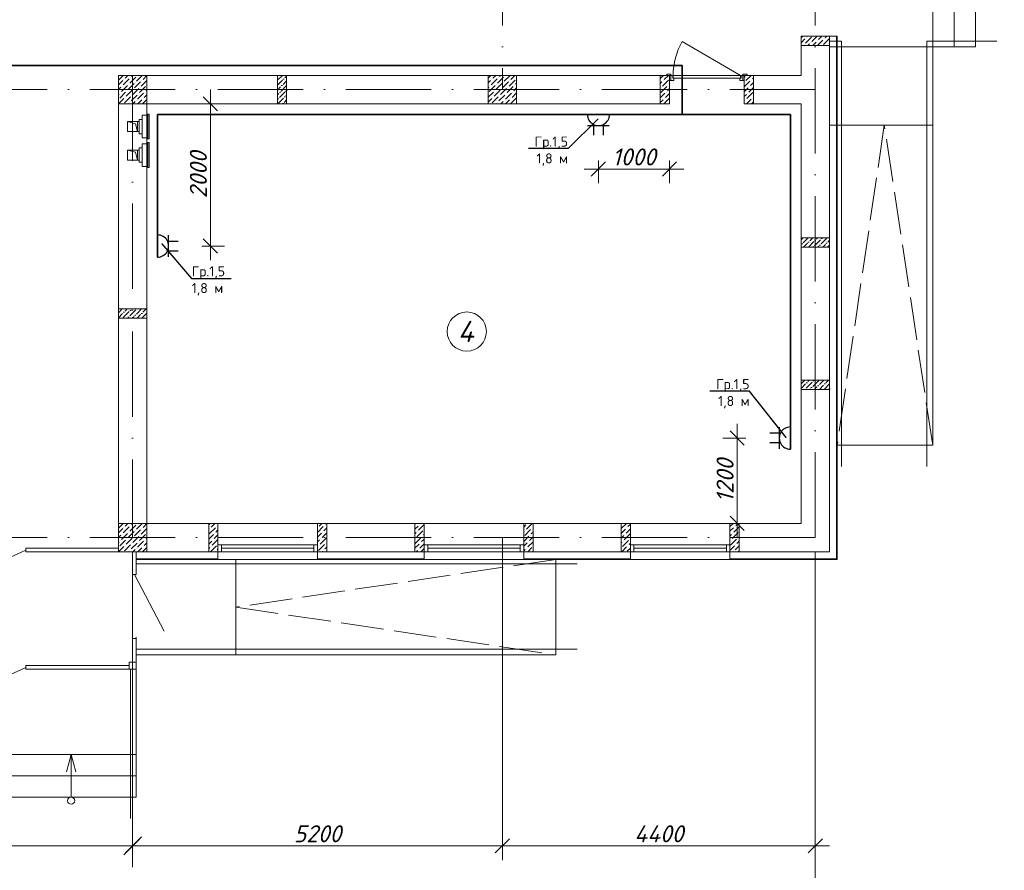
# Model space of a CAD drawing. Header units: millimetres. Extents: x 1114507 to 93926427, y 174473 to 817039.
# Tile 254 of 256: x 1681347 to 1695192, y 762146 to 774108. Entities that reach past the tile are written whole.
import ezdxf
from ezdxf import colors
from ezdxf.entities.mleader import LeaderData, LeaderLine
from ezdxf.math import Vec2, Vec3

# ---------------------------------------------------------------- set-up
doc = ezdxf.new("R2010")
doc.units = ezdxf.units.MM
for name, pattern in [('ACAD_ISO02W100', [15, 12, -3]), ('ACAD_ISO10W100', [18, 12, -3, 0, -3]), ('ADSK_Скрыто', [6, 3, -3])]:
    doc.linetypes.add(name, pattern=pattern)
for name, color, linetype, lineweight in [('_Hidden_', 7, 'ADSK_Скрыто', 9), ('Doors', 86, 'Continuous', 13), ('expl', 234, 'Continuous', 13), ('Mechanical Equipment', 7, 'Continuous', 18), ('размеры', 12, 'Continuous', 15), ('ТЕХНОЛОГИЯ', 36, 'Continuous', 18)]:
    doc.layers.add(name, color=color, linetype=linetype, lineweight=lineweight)
for name, color, linetype in [('RAZMERNAR', 152, 'Continuous'), ('ventilatsiya', 7, 'Continuous'), ('ЭО', 20, 'Continuous')]:
    doc.layers.add(name, color=color, linetype=linetype)
doc.styles.get("Standard").update_dxf_attribs({"font": 'isocpeui.ttf'})
doc.styles.add('X_ISO', font='isocpeui.ttf')
doc.styles.add('Суннат', font='ariali.ttf', dxfattribs={"height": 250})
doc.linetypes.add('FENCELINE1', pattern='A,6.35,-2.54,[133,ltypeshp.shx,S=2.54,R=0,X=-2.54,Y=0],-2.54,25.4', length=36.83)
doc.dimstyles.new('Санжар', dxfattribs={"dimtxt": 240, "dimasz": 200, "dimexe": 200, "dimexo": 200, "dimgap": 50, "dimtad": 1, "dimdec": 0, "dimtxsty": 'Standard', "dimblk": 'OBLIQUE', "dimcen": 2.5, "dimdle": 200, "dimclrd": 152, "dimclre": 152, "dimclrt": 152, "dimadec": 0, "dimazin": 0, "dimtfac": 1, "dimtdec": 0, "dimtmove": 0, "dimatfit": 3, "dimldrblk": 'OBLIQUE', "dimfxl": 0, "dimlwd": 0, "dimlwe": 0, "dimarcsym": 0})
pattern_1 = [(45, (555691.36, -605136.81), (25.2569703, 92.6088912), [119.0625, -23.8125, 0, -23.8125])]

# ---------------------------------------------------------------- blocks, each defined once
blk = doc.blocks.new('_Oblique')
at = {"color": 0, "linetype": 'ByBlock', "lineweight": -2}
blk.add_line((-0.5, -0.5), (0.5, 0.5), dxfattribs=at)
blk = doc.blocks.new('blok1qavmak')
at = {"lineweight": 0, "ltscale": 100}
h = blk.add_hatch(dxfattribs=at)
h.set_pattern_fill('ANSI36', color=256, scale=15, style=0)
h.set_pattern_definition([(45, (683122.21, -94698.88), (25.2569703, 92.6088912), [119.0625, -23.8125, 0, -23.8125])])
h.paths.add_polyline_path([(1511526, 772925), (1511396, 772925), (1511396, 773325), (1511526, 773325)])
h = blk.add_hatch(dxfattribs=at)
h.set_pattern_fill('ANSI36', color=256, scale=15, style=0)
h.set_pattern_definition(pattern_1)
h.paths.add_polyline_path([(1519161, 771040), (1519161, 770910), (1518761, 770910), (1518761, 771040)])
h = blk.add_hatch(dxfattribs=at)
h.set_pattern_fill('ANSI36', color=256, scale=15, style=0)
h.set_pattern_definition([(45, (565291.36, -604136.81), (25.2569703, 92.6088912), [119.0625, -23.8125, 0, -23.8125])])
h.paths.add_polyline_path([(1509561, 770040), (1509561, 769910), (1509161, 769910), (1509161, 770040)])
h = blk.add_hatch(dxfattribs=at)
h.set_pattern_fill('ANSI36', color=256, scale=15, style=0)
h.set_pattern_definition(pattern_1)
h.paths.add_polyline_path([(1519161, 769040), (1519161, 768910), (1518761, 768910), (1518761, 769040)])
at = {"color": 1, "linetype": 'ACAD_ISO10W100', "lineweight": 0, "ltscale": 100}
for p, q in [((1514561, 782425), (1514561, 773125)), ((1518961, 782425), (1518961, 766825)), ((1509361, 773325), (1509361, 766825)), ((1518961, 773125), (1491961, 773125)), ((1518961, 766825), (1491961, 766825))]:
    blk.add_line(p, q, dxfattribs=at)
at = {"color": 0, "lineweight": 0}
for p, q in [((1520611, 773725), (1520611, 775525)), ((1520911, 773725), (1520911, 775525)), ((1521211, 773725), (1521211, 775525)), ((1519161, 773725), (1521211, 773725)), ((1520611, 773725), (1520611, 768125)), ((1519161, 772625), (1520611, 772625)), ((1520611, 768125), (1519268, 768125))]:
    blk.add_line(p, q, dxfattribs=at)
at = {"lineweight": 0, "ltscale": 100}
for p, q in [((1518761, 773325), (1518761, 773875)), ((1519161, 773875), (1518761, 773875)), ((1519161, 766625), (1519161, 773875)), ((1509161, 773325), (1509161, 767025)), ((1516911, 773325), (1509561, 773325)), ((1516911, 772925), (1516911, 773325)), ((1518761, 773325), (1517961, 773325)), ((1517961, 772925), (1517961, 773325)), ((1516911, 772925), (1509561, 772925)), ((1509561, 772925), (1509561, 767025)), ((1518761, 772925), (1517961, 772925)), ((1518761, 767025), (1518761, 772925)), ((1509561, 767025), (1510561, 767025)), ((1510561, 767025), (1510561, 766625)), ((1511961, 767025), (1510561, 767025)), ((1511961, 767025), (1513461, 767025)), ((1511961, 767025), (1511961, 766625)), ((1513461, 767025), (1513461, 766625)), ((1514861, 767025), (1513461, 767025)), ((1514861, 767025), (1516361, 767025)), ((1514861, 767025), (1514861, 766625)), ((1516361, 767025), (1516361, 766625)), ((1517761, 767025), (1516361, 767025)), ((1517761, 767025), (1518761, 767025)), ((1517761, 767025), (1517761, 766625)), ((1509161, 766625), (1510431, 766625)), ((1511961, 766518), (1510561, 766518)), ((1510811, 765175), (1510811, 766518)), ((1511961, 766625), (1513461, 766625)), ((1514861, 766518), (1513461, 766518)), ((1514861, 766625), (1516361, 766625)), ((1515311, 765175), (1515311, 766518)), ((1517761, 766518), (1516361, 766518)), ((1517761, 766625), (1519161, 766625)), ((1509411, 763175), (1509411, 765425)), ((1509411, 765175), (1515311, 765175)), ((1504911, 763775), (1509411, 763775)), ((1504911, 763475), (1509411, 763475)), ((1504911, 763175), (1509411, 763175))]:
    blk.add_line(p, q, dxfattribs=at)
at = {"linetype": 'Continuous', "lineweight": 0, "ltscale": 100}
for p, q in [((1518761, 773852, 0), (1518784, 773875, 0)), ((1518761, 773784, 0), (1518813, 773837, 0)), ((1518822, 773778, 0), (1518906, 773862, 0)), ((1518830, 773853, 0), (1518830, 773853, 0)), ((1518847, 773870, 0), (1518852, 773875, 0)), ((1518914, 773803, 0), (1518987, 773875, 0)), ((1519007, 773828, 0), (1519054, 773875, 0)), ((1519074, 773761, 0), (1519158, 773845, 0)), ((1519083, 773837, 0), (1519083, 773837, 0)), ((1519099, 773853, 0), (1519121, 773875, 0)), ((1518805, 773761, 0), (1518805, 773761, 0)), ((1518857, 773745, 0), (1518881, 773769, 0)), ((1518897, 773786, 0), (1518897, 773786, 0)), ((1518924, 773745, 0), (1518973, 773794, 0)), ((1518990, 773811, 0), (1518990, 773811, 0)), ((1518991, 773745, 0), (1519066, 773820, 0)), ((1519126, 773745, 0), (1519133, 773752, 0)), ((1519150, 773769, 0), (1519150, 773769, 0)), ((1509162, 773260), (1509227, 773325)), ((1509229, 773192), (1509313, 773276)), ((1509254, 773285), (1509295, 773325)), ((1509322, 773217), (1509406, 773302)), ((1509330, 773293), (1509330, 773293)), ((1509347, 773310), (1509362, 773325)), ((1509414, 773243), (1509497, 773325)), ((1509423, 773318), (1509423, 773318)), ((1509507, 773268), (1509561, 773322)), ((1514361, 773286), (1514400, 773325)), ((1514401, 773192), (1514485, 773276)), ((1514427, 773285), (1514467, 773325)), ((1514494, 773217), (1514578, 773302)), ((1514502, 773293), (1514502, 773293)), ((1514519, 773310), (1514534, 773325)), ((1514587, 773243), (1514669, 773325)), ((1514595, 773318), (1514595, 773318)), ((1514679, 773268), (1514736, 773325)), ((1514755, 773276), (1514755, 773276)), ((1516781, 773279, 0), (1516827, 773325, 0)), ((1516837, 773268, 0), (1516895, 773325, 0)), ((1517961, 773296, 0), (1517975, 773310, 0)), ((1517983, 773251, 0), (1518057, 773325, 0)), ((1518076, 773276, 0), (1518091, 773292, 0)), ((1509161, 773191), (1509221, 773251)), ((1509161, 773124), (1509195, 773158)), ((1509204, 773100), (1509288, 773184)), ((1509212, 773175), (1509212, 773175)), ((1509238, 773268), (1509238, 773268)), ((1509296, 773125), (1509381, 773209)), ((1509305, 773201), (1509305, 773201)), ((1509364, 773057), (1509448, 773142)), ((1509389, 773150), (1509473, 773234)), ((1509397, 773226), (1509397, 773226)), ((1509456, 773083), (1509541, 773167)), ((1509465, 773158), (1509465, 773158)), ((1509482, 773175), (1509561, 773254)), ((1509490, 773251), (1509490, 773251)), ((1509557, 773184), (1509557, 773184)), ((1514361, 773219), (1514393, 773251)), ((1514361, 773152), (1514368, 773158)), ((1514376, 773100), (1514460, 773184)), ((1514384, 773175), (1514384, 773175)), ((1514410, 773268), (1514410, 773268)), ((1514469, 773125), (1514553, 773209)), ((1514477, 773201), (1514477, 773201)), ((1514536, 773057), (1514620, 773142)), ((1514561, 773150), (1514645, 773234)), ((1514570, 773226), (1514570, 773226)), ((1514629, 773083), (1514713, 773167)), ((1514637, 773158), (1514637, 773158)), ((1514654, 773175), (1514738, 773260)), ((1514662, 773251), (1514662, 773251)), ((1514721, 773108), (1514761, 773148)), ((1514730, 773184), (1514730, 773184)), ((1514746, 773201), (1514761, 773215)), ((1516781, 773211, 0), (1516804, 773234, 0)), ((1516787, 773083, 0), (1516871, 773167, 0)), ((1516795, 773159, 0), (1516795, 773159, 0)), ((1516812, 773175, 0), (1516896, 773260, 0)), ((1516821, 773251, 0), (1516821, 773251, 0)), ((1516880, 773108, 0), (1516911, 773139, 0)), ((1516888, 773184, 0), (1516888, 773184, 0)), ((1516905, 773201, 0), (1516911, 773207, 0)), ((1517961, 773162, 0), (1518042, 773243, 0)), ((1517961, 773094, 0), (1518017, 773150, 0)), ((1517966, 773234, 0), (1517966, 773234, 0)), ((1518025, 773091, 0), (1518091, 773157, 0)), ((1518033, 773167, 0), (1518033, 773167, 0)), ((1518050, 773184, 0), (1518091, 773224, 0)), ((1518059, 773260, 0), (1518059, 773260, 0)), ((1509161, 773057), (1509170, 773066)), ((1509164, 772925), (1509238, 772999)), ((1509179, 773007), (1509263, 773091)), ((1509187, 773083), (1509187, 773083)), ((1509246, 772940), (1509330, 773024)), ((1509254, 773015), (1509254, 773015)), ((1509271, 773032), (1509355, 773116)), ((1509280, 773108), (1509280, 773108)), ((1509339, 772965), (1509423, 773049)), ((1509347, 773041), (1509347, 773041)), ((1509372, 773133), (1509372, 773133)), ((1509431, 772990), (1509515, 773074)), ((1509440, 773066), (1509440, 773066)), ((1509507, 772999), (1509507, 772999)), ((1509524, 773015), (1509561, 773052)), ((1509532, 773091), (1509532, 773091)), ((1509549, 773108), (1509561, 773120)), ((1514361, 773017), (1514435, 773091)), ((1514361, 772950), (1514410, 772999)), ((1514418, 772940), (1514502, 773024)), ((1514427, 773015), (1514427, 773015)), ((1514443, 773032), (1514528, 773116)), ((1514452, 773108), (1514452, 773108)), ((1514511, 772965), (1514595, 773049)), ((1514519, 773041), (1514519, 773041)), ((1514544, 773133), (1514544, 773133)), ((1514603, 772990), (1514688, 773074)), ((1514612, 773066), (1514612, 773066)), ((1514673, 772925), (1514755, 773007)), ((1514679, 772999), (1514679, 772999)), ((1514696, 773015), (1514761, 773080)), ((1514704, 773091), (1514704, 773091)), ((1516781, 773009, 0), (1516846, 773074, 0)), ((1516831, 772925, 0), (1516911, 773005, 0)), ((1516837, 772999, 0), (1516837, 772999, 0)), ((1516854, 773015, 0), (1516911, 773072, 0)), ((1516863, 773091, 0), (1516863, 773091, 0)), ((1517961, 773027, 0), (1517991, 773058, 0)), ((1518000, 772999, 0), (1518084, 773083, 0)), ((1518008, 773074, 0), (1518008, 773074, 0)), ((1518076, 773007, 0), (1518076, 773007, 0)), ((1509162, 772990), (1509162, 772990)), ((1509299, 772925), (1509305, 772931)), ((1509322, 772948), (1509322, 772948)), ((1509366, 772925), (1509397, 772956)), ((1509414, 772973), (1509414, 772973)), ((1509434, 772925), (1509490, 772982)), ((1509501, 772925), (1509561, 772985)), ((1514471, 772925), (1514477, 772931)), ((1514494, 772948), (1514494, 772948)), ((1514538, 772925), (1514570, 772956)), ((1514587, 772973), (1514587, 772973)), ((1514606, 772925), (1514662, 772982)), ((1514746, 772931), (1514746, 772931)), ((1516781, 772942, 0), (1516821, 772982, 0)), ((1516905, 772931, 0), (1516905, 772931, 0)), ((1517961, 772960, 0), (1517966, 772965, 0)), ((1517983, 772982, 0), (1517983, 772982, 0)), ((1517994, 772925, 0), (1518059, 772990, 0)), ((1518067, 772931, 0), (1518091, 772955, 0)), ((1509161, 766891), (1509221, 766951)), ((1509162, 766960), (1509227, 767025)), ((1509229, 766892), (1509313, 766976)), ((1509238, 766968), (1509238, 766968)), ((1509254, 766985), (1509295, 767025)), ((1509296, 766825), (1509381, 766909)), ((1509322, 766917), (1509406, 767002)), ((1509330, 766993), (1509330, 766993)), ((1509347, 767010), (1509362, 767025)), ((1509389, 766850), (1509473, 766934)), ((1509397, 766926), (1509397, 766926)), ((1509414, 766943), (1509497, 767025)), ((1509423, 767018), (1509423, 767018)), ((1509482, 766875), (1509561, 766954)), ((1509490, 766951), (1509490, 766951)), ((1509507, 766968), (1509561, 767022)), ((1510431, 767004, 0), (1510452, 767025, 0)), ((1510431, 766937, 0), (1510431, 766937, 0)), ((1510439, 766878, 0), (1510524, 766962, 0)), ((1510448, 766954, 0), (1510448, 766954, 0)), ((1510465, 766971, 0), (1510519, 767025, 0)), ((1510532, 766903, 0), (1510561, 766932, 0)), ((1510540, 766979, 0), (1510540, 766979, 0)), ((1510557, 766996, 0), (1510561, 767000, 0)), ((1511961, 766899, 0), (1512041, 766979, 0)), ((1511965, 766971, 0), (1511965, 766971, 0)), ((1511982, 766987, 0), (1512020, 767025, 0)), ((1512033, 766903, 0), (1512033, 766903, 0)), ((1512049, 766920, 0), (1512091, 766962, 0)), ((1512058, 766996, 0), (1512058, 766996, 0)), ((1512075, 767013, 0), (1512087, 767025, 0)), ((1513331, 767012, 0), (1513344, 767025, 0)), ((1513331, 766945, 0), (1513374, 766987, 0)), ((1513357, 766836, 0), (1513441, 766920, 0)), ((1513365, 766912, 0), (1513365, 766912, 0)), ((1513382, 766929, 0), (1513461, 767007, 0)), ((1513391, 767004, 0), (1513391, 767004, 0)), ((1513407, 767021, 0), (1513411, 767025, 0)), ((1513458, 766937, 0), (1513458, 766937, 0)), ((1514861, 766974, 0), (1514891, 767004, 0)), ((1514861, 766907, 0), (1514866, 766912, 0)), ((1514874, 766853, 0), (1514958, 766937, 0)), ((1514883, 766929, 0), (1514883, 766929, 0)), ((1514900, 766945, 0), (1514979, 767025, 0)), ((1514908, 767021, 0), (1514908, 767021, 0)), ((1514975, 766954, 0), (1514975, 766954, 0)), ((1516231, 766885, 0), (1516291, 766945, 0)), ((1516232, 766954, 0), (1516304, 767025, 0)), ((1516300, 766886, 0), (1516361, 766948, 0)), ((1516308, 766962, 0), (1516308, 766962, 0)), ((1516325, 766979, 0), (1516361, 767015, 0)), ((1517761, 766982, 0), (1517804, 767025, 0)), ((1517761, 766914, 0), (1517809, 766962, 0)), ((1517817, 766903, 0), (1517891, 766977, 0)), ((1517825, 766979, 0), (1517825, 766979, 0)), ((1517842, 766996, 0), (1517872, 767025, 0)), ((1509161, 766824), (1509195, 766858)), ((1509161, 766757), (1509170, 766766)), ((1509179, 766707), (1509263, 766791)), ((1509187, 766783), (1509187, 766783)), ((1509204, 766800), (1509288, 766884)), ((1509212, 766875), (1509212, 766875)), ((1509271, 766732), (1509355, 766816)), ((1509280, 766808), (1509280, 766808)), ((1509305, 766901), (1509305, 766901)), ((1509364, 766757), (1509448, 766842)), ((1509372, 766833), (1509372, 766833)), ((1509431, 766690), (1509515, 766774)), ((1509440, 766766), (1509440, 766766)), ((1509456, 766783), (1509541, 766867)), ((1509465, 766858), (1509465, 766858)), ((1509532, 766791), (1509532, 766791)), ((1509549, 766808), (1509561, 766820)), ((1509557, 766884), (1509557, 766884)), ((1510431, 766802, 0), (1510498, 766870, 0)), ((1510431, 766735, 0), (1510473, 766777, 0)), ((1510481, 766718, 0), (1510561, 766797, 0)), ((1510490, 766794, 0), (1510490, 766794, 0)), ((1510507, 766811, 0), (1510561, 766865, 0)), ((1510515, 766886, 0), (1510515, 766886, 0)), ((1511961, 766832, 0), (1512016, 766886, 0)), ((1511961, 766764, 0), (1511990, 766794, 0)), ((1511999, 766735, 0), (1512083, 766819, 0)), ((1512007, 766811, 0), (1512007, 766811, 0)), ((1512024, 766828, 0), (1512091, 766894, 0)), ((1513331, 766877, 0), (1513348, 766895, 0)), ((1513332, 766743, 0), (1513416, 766828, 0)), ((1513340, 766819, 0), (1513340, 766819, 0)), ((1513424, 766769, 0), (1513461, 766805, 0)), ((1513433, 766844, 0), (1513433, 766844, 0)), ((1513449, 766861, 0), (1513461, 766873, 0)), ((1514861, 766772, 0), (1514933, 766844, 0)), ((1514916, 766693, 0), (1514991, 766767, 0)), ((1514925, 766769, 0), (1514925, 766769, 0)), ((1514942, 766785, 0), (1514991, 766835, 0)), ((1514950, 766861, 0), (1514950, 766861, 0)), ((1514967, 766878, 0), (1514991, 766902, 0)), ((1516231, 766818, 0), (1516266, 766853, 0)), ((1516249, 766701, 0), (1516333, 766785, 0)), ((1516258, 766777, 0), (1516258, 766777, 0)), ((1516274, 766794, 0), (1516359, 766878, 0)), ((1516283, 766870, 0), (1516283, 766870, 0)), ((1516350, 766802, 0), (1516350, 766802, 0)), ((1517761, 766847, 0), (1517783, 766870, 0)), ((1517767, 766718, 0), (1517851, 766802, 0)), ((1517775, 766794, 0), (1517775, 766794, 0)), ((1517792, 766811, 0), (1517876, 766895, 0)), ((1517800, 766886, 0), (1517800, 766886, 0)), ((1517859, 766743, 0), (1517891, 766775, 0)), ((1517868, 766819, 0), (1517868, 766819, 0)), ((1517884, 766836, 0), (1517891, 766842, 0)), ((1509162, 766690), (1509162, 766690)), ((1509164, 766625), (1509238, 766699)), ((1509246, 766640), (1509330, 766724)), ((1509254, 766715), (1509254, 766715)), ((1509299, 766625), (1509305, 766631)), ((1509322, 766648), (1509322, 766648)), ((1509339, 766665), (1509423, 766749)), ((1509347, 766741), (1509347, 766741)), ((1509366, 766625), (1509397, 766656)), ((1509414, 766673), (1509414, 766673)), ((1509434, 766625), (1509490, 766682)), ((1509501, 766625), (1509561, 766685)), ((1509507, 766699), (1509507, 766699)), ((1509524, 766715), (1509561, 766752)), ((1510431, 766667, 0), (1510448, 766684, 0)), ((1510456, 766625, 0), (1510540, 766710, 0)), ((1510465, 766701, 0), (1510465, 766701, 0)), ((1510532, 766634, 0), (1510532, 766634, 0)), ((1510549, 766651, 0), (1510561, 766663, 0)), ((1510557, 766726, 0), (1510557, 766726, 0)), ((1511961, 766697, 0), (1511965, 766701, 0)), ((1511974, 766642, 0), (1512058, 766726, 0)), ((1511982, 766718, 0), (1511982, 766718, 0)), ((1512024, 766625, 0), (1512033, 766634, 0)), ((1512049, 766651, 0), (1512049, 766651, 0)), ((1512066, 766668, 0), (1512091, 766692, 0)), ((1512075, 766743, 0), (1512075, 766743, 0)), ((1513331, 766675, 0), (1513391, 766735, 0)), ((1513348, 766625, 0), (1513365, 766642, 0)), ((1513382, 766659, 0), (1513382, 766659, 0)), ((1513399, 766676, 0), (1513461, 766738, 0)), ((1513407, 766752, 0), (1513407, 766752, 0)), ((1513415, 766625, 0), (1513458, 766668, 0)), ((1514861, 766705, 0), (1514908, 766752, 0)), ((1514861, 766637, 0), (1514883, 766659, 0)), ((1514900, 766676, 0), (1514900, 766676, 0)), ((1514916, 766625, 0), (1514975, 766684, 0)), ((1514984, 766625, 0), (1514991, 766633, 0)), ((1516231, 766750, 0), (1516241, 766760, 0)), ((1516232, 766684, 0), (1516232, 766684, 0)), ((1516240, 766625, 0), (1516308, 766693, 0)), ((1516316, 766634, 0), (1516361, 766678, 0)), ((1516325, 766710, 0), (1516325, 766710, 0)), ((1516342, 766726, 0), (1516361, 766746, 0)), ((1517761, 766645, 0), (1517825, 766710, 0)), ((1517817, 766634, 0), (1517817, 766634, 0)), ((1517834, 766651, 0), (1517891, 766708, 0)), ((1517842, 766726, 0), (1517842, 766726, 0)), ((1517876, 766625, 0), (1517891, 766640, 0))]:
    blk.add_line(p, q, dxfattribs=at)
at = {"color": 252, "lineweight": 0, "ltscale": 100}
for p, q in [((1519268, 773875), (1519161, 773875)), ((1519268, 766518), (1519268, 773875)), ((1509411, 766518), (1510561, 766518)), ((1510561, 766625), (1510561, 766518)), ((1511961, 766625), (1511961, 766518)), ((1511961, 766518), (1513461, 766518)), ((1513461, 766625), (1513461, 766518)), ((1514861, 766625), (1514861, 766518)), ((1514861, 766518), (1516361, 766518)), ((1516361, 766625), (1516361, 766518)), ((1517761, 766625), (1517761, 766518)), ((1517761, 766518), (1519268, 766518))]:
    blk.add_line(p, q, dxfattribs=at)
at = {"color": 32, "lineweight": 0, "ltscale": 100}
for p, q in [((1519261, 766525), (1519261, 773875)), ((1509411, 766525), (1510561, 766525)), ((1511961, 766525), (1513461, 766525)), ((1514861, 766525), (1516361, 766525)), ((1517761, 766525), (1519261, 766525))]:
    blk.add_line(p, q, dxfattribs=at)
at = {"color": 204, "linetype": 'FENCELINE1', "lineweight": 0, "ltscale": 20}
for p, q in [((1519161, 773805), (1519331, 773805)), ((1519331, 773805), (1519331, 767825)), ((1521511, 773805), (1520531, 773805)), ((1520531, 773805), (1520531, 767825))]:
    blk.add_line(p, q, dxfattribs=at)
at = {"color": 251, "linetype": 'ACAD_ISO02W100', "lineweight": 0, "ltscale": 50}
for p, q in [((1519931, 772625), (1519268, 768125)), ((1520611, 768125), (1519931, 772625)), ((1515311, 766518), (1510811, 765847)), ((1510811, 765847), (1515311, 765175))]:
    blk.add_line(p, q, dxfattribs=at)
at = {"color": 152, "lineweight": 0, "ltscale": 100}
for p, q in [((1514561, 766825), (1514561, 762290)), ((1514561, 766825), (1514561, 762290)), ((1509361, 766625), (1509361, 762290)), ((1518961, 766625), (1518961, 762290)), ((1518961, 766625), (1518961, 761576)), ((1514761, 762490), (1509161, 762490)), ((1519161, 762490), (1514361, 762490))]:
    blk.add_line(p, q, dxfattribs=at)
at = {"color": 5, "lineweight": 0}
for p, q in [((1510561, 766725), (1510611, 766725)), ((1510561, 766625), (1510561, 766725)), ((1511911, 766725), (1510611, 766725)), ((1510611, 766725), (1510611, 766625)), ((1511911, 766675), (1510611, 766675)), ((1511961, 766725), (1511911, 766725)), ((1511911, 766725), (1511911, 766625)), ((1511961, 766625), (1511961, 766725)), ((1513461, 766725), (1513511, 766725)), ((1513461, 766625), (1513461, 766725)), ((1514811, 766725), (1513511, 766725)), ((1513511, 766725), (1513511, 766625)), ((1514811, 766675), (1513511, 766675)), ((1514861, 766725), (1514811, 766725)), ((1514811, 766725), (1514811, 766625)), ((1514861, 766625), (1514861, 766725)), ((1516361, 766725), (1516411, 766725)), ((1516361, 766625), (1516361, 766725)), ((1517711, 766725), (1516411, 766725)), ((1516411, 766725), (1516411, 766625)), ((1517711, 766675), (1516411, 766675)), ((1517761, 766725), (1517711, 766725)), ((1517711, 766725), (1517711, 766625)), ((1517761, 766625), (1517761, 766725)), ((1510611, 766625), (1510561, 766625)), ((1511911, 766625), (1510611, 766625)), ((1511911, 766625), (1511961, 766625)), ((1513511, 766625), (1513461, 766625)), ((1514811, 766625), (1513511, 766625)), ((1514811, 766625), (1514861, 766625)), ((1516411, 766625), (1516361, 766625)), ((1517711, 766625), (1516411, 766625)), ((1517711, 766625), (1517761, 766625))]:
    blk.add_line(p, q, dxfattribs=at)
at = {"color": 204, "linetype": 'FENCELINE1', "lineweight": 0, "ltscale": 15}
for p, q in [((1509411, 766455), (1515611, 766455)), ((1509411, 765255), (1515611, 765255)), ((1509331, 762875), (1509331, 764975))]:
    blk.add_line(p, q, dxfattribs=at)
at = {"layer": '_Hidden_', "color": 5, "lineweight": 0}
for p, q in [((1509494, 772764), (1509494, 772764)), ((1509494, 772764), (1509494, 772764)), ((1509518, 772764), (1509518, 772764)), ((1509518, 772764), (1509518, 772764)), ((1509561, 772764), (1509561, 772764)), ((1509561, 772764), (1509561, 772764)), ((1509565, 772780), (1509564, 772780)), ((1509494, 772446), (1509494, 772446)), ((1509494, 772446), (1509494, 772446)), ((1509518, 772446), (1509518, 772446)), ((1509518, 772446), (1509518, 772446)), ((1509561, 772446), (1509561, 772446)), ((1509561, 772446), (1509561, 772446)), ((1509494, 772364), (1509494, 772364)), ((1509494, 772364), (1509494, 772364)), ((1509518, 772364), (1509518, 772364)), ((1509518, 772364), (1509518, 772364)), ((1509561, 772364), (1509561, 772364)), ((1509561, 772364), (1509561, 772364)), ((1509564, 772431), (1509565, 772431)), ((1509565, 772380), (1509564, 772380)), ((1509494, 772046), (1509494, 772047)), ((1509494, 772047), (1509494, 772046)), ((1509518, 772047), (1509518, 772046)), ((1509518, 772046), (1509518, 772047)), ((1509561, 772047), (1509561, 772046)), ((1509561, 772046), (1509561, 772047)), ((1509564, 772031), (1509565, 772031))]:
    blk.add_line(p, q, dxfattribs=at)
at = {"layer": 'Doors', "lineweight": 0}
blk.add_line((1517911, 773325), (1517088, 773800), dxfattribs=at)
for points in [[(1516871, 773325), (1516931, 773325), (1516931, 773340), (1516871, 773340)], [(1516911, 773255), (1516931, 773255), (1516931, 773325), (1516911, 773325)], [(1516971, 773285), (1516971, 773255), (1516931, 773255), (1516931, 773325), (1516956, 773325), (1516956, 773285)], [(1516961, 773285), (1517911, 773285), (1517911, 773325), (1516961, 773325)], [(1517901, 773285), (1517901, 773255), (1517941, 773255), (1517941, 773325), (1517916, 773325), (1517916, 773285)], [(1517941, 773325), (1518001, 773325), (1518001, 773340), (1517941, 773340)], [(1517961, 773255), (1517941, 773255), (1517941, 773325), (1517961, 773325)]]:
    blk.add_lwpolyline(points, close=True, dxfattribs=at)
blk.add_arc((1517911, 773325), 950, 150, 180, dxfattribs=at)
at = {"layer": 'expl', "lineweight": 0}
for p, q in [((1508496, 763775), (1508429, 763532)), ((1508496, 763175), (1508496, 763775)), ((1508496, 763775), (1508563, 763532))]:
    blk.add_line(p, q, dxfattribs=at)
blk.add_circle((1508496, 763125), 50, dxfattribs=at)
at = {"layer": 'Mechanical Equipment', "color": 5, "lineweight": 0}
for p, q in [((1509494, 772764), (1509518, 772764)), ((1509494, 772764), (1509494, 772764)), ((1509494, 772764), (1509494, 772754)), ((1509494, 772754), (1509494, 772456)), ((1509518, 772764), (1509561, 772764)), ((1509518, 772764), (1509518, 772764)), ((1509518, 772764), (1509518, 772764)), ((1509561, 772754), (1509561, 772764)), ((1509561, 772764), (1509561, 772764)), ((1509561, 772456), (1509561, 772754)), ((1509564, 772431), (1509564, 772780)), ((1509564, 772431), (1509564, 772780)), ((1509574, 772780), (1509564, 772780)), ((1509583, 772780), (1509574, 772780)), ((1509574, 772431), (1509574, 772780)), ((1509593, 772780), (1509583, 772780)), ((1509593, 772780), (1509593, 772431)), ((1509453, 772705), (1509494, 772705)), ((1509453, 772705), (1509453, 772505)), ((1509494, 772505), (1509453, 772505)), ((1509494, 772456), (1509494, 772446)), ((1509518, 772446), (1509494, 772446)), ((1509494, 772446), (1509494, 772446)), ((1509561, 772446), (1509518, 772446)), ((1509518, 772446), (1509518, 772446)), ((1509518, 772446), (1509518, 772446)), ((1509561, 772446), (1509561, 772456)), ((1509561, 772446), (1509561, 772446)), ((1509453, 772305), (1509494, 772305)), ((1509453, 772305), (1509453, 772105)), ((1509494, 772364), (1509518, 772364)), ((1509494, 772364), (1509494, 772364)), ((1509494, 772364), (1509494, 772354)), ((1509494, 772354), (1509494, 772056)), ((1509518, 772364), (1509561, 772364)), ((1509518, 772364), (1509518, 772364)), ((1509518, 772364), (1509518, 772364)), ((1509561, 772354), (1509561, 772364)), ((1509561, 772364), (1509561, 772364)), ((1509561, 772056), (1509561, 772354)), ((1509564, 772431), (1509574, 772431)), ((1509564, 772031), (1509564, 772380)), ((1509564, 772031), (1509564, 772380)), ((1509574, 772380), (1509564, 772380)), ((1509574, 772431), (1509583, 772431)), ((1509583, 772380), (1509574, 772380)), ((1509574, 772031), (1509574, 772380)), ((1509583, 772431), (1509593, 772431)), ((1509593, 772380), (1509583, 772380)), ((1509593, 772380), (1509593, 772031)), ((1509494, 772105), (1509453, 772105)), ((1509494, 772056), (1509494, 772046)), ((1509494, 772046), (1509494, 772047)), ((1509518, 772046), (1509494, 772046)), ((1509518, 772047), (1509518, 772046)), ((1509518, 772046), (1509518, 772047)), ((1509561, 772046), (1509518, 772046)), ((1509561, 772046), (1509561, 772056)), ((1509561, 772047), (1509561, 772046)), ((1509564, 772031), (1509574, 772031)), ((1509574, 772031), (1509583, 772031)), ((1509583, 772031), (1509593, 772031))]:
    blk.add_line(p, q, dxfattribs=at)
at = {"layer": 'RAZMERNAR', "lineweight": 0, "ltscale": 100}
for p, q in [((1509361, 766425), (1509361, 762190)), ((1509511, 762490), (1504811, 762490))]:
    blk.add_line(p, q, dxfattribs=at)
at = {"layer": 'ventilatsiya', "lineweight": 0, "ltscale": 100}
for p, q in [((1509402, 772643), (1509291, 772675)), ((1509291, 772535), (1509291, 772675)), ((1509291, 772675), (1509431, 772675)), ((1509386, 772675), (1509453, 772675)), ((1509431, 772535), (1509402, 772643)), ((1509431, 772675), (1509431, 772535)), ((1509431, 772535), (1509291, 772535)), ((1509386, 772535), (1509453, 772535)), ((1509402, 772244), (1509291, 772275)), ((1509291, 772135), (1509291, 772275)), ((1509291, 772275), (1509431, 772275)), ((1509386, 772275), (1509453, 772275)), ((1509431, 772135), (1509402, 772244)), ((1509431, 772275), (1509431, 772135)), ((1509431, 772135), (1509291, 772135)), ((1509386, 772135), (1509453, 772135))]:
    blk.add_line(p, q, dxfattribs=at)
at = {"layer": 'размеры', "lineweight": 0, "ltscale": 5}
for p, q in [((1518761, 773875), (1518761, 773745)), ((1519161, 773875), (1518761, 773875)), ((1519161, 773745), (1519161, 773875)), ((1518761, 773745), (1519161, 773745)), ((1509561, 773325), (1509161, 773325)), ((1509161, 773325), (1509161, 772925)), ((1509561, 772925), (1509561, 773325)), ((1514761, 773325), (1514361, 773325)), ((1514361, 773325), (1514361, 772925)), ((1514761, 772925), (1514761, 773325)), ((1516781, 773325), (1516911, 773325)), ((1516781, 772925), (1516781, 773325)), ((1516911, 773325), (1516911, 772925)), ((1518091, 773325), (1517961, 773325)), ((1517961, 773325), (1517961, 772925)), ((1518091, 772925), (1518091, 773325)), ((1509161, 772925), (1509561, 772925)), ((1514361, 772925), (1514761, 772925)), ((1516911, 772925), (1516781, 772925)), ((1517961, 772925), (1518091, 772925)), ((1509561, 767025), (1509161, 767025)), ((1509161, 767025), (1509161, 766625)), ((1509561, 766625), (1509561, 767025)), ((1510561, 767025), (1510431, 767025)), ((1510431, 767025), (1510431, 766625)), ((1510561, 766625), (1510561, 767025)), ((1512091, 767025), (1511961, 767025)), ((1511961, 767025), (1511961, 766625)), ((1512091, 766625), (1512091, 767025)), ((1513461, 767025), (1513331, 767025)), ((1513331, 767025), (1513331, 766625)), ((1513461, 766625), (1513461, 767025)), ((1514991, 767025), (1514861, 767025)), ((1514861, 767025), (1514861, 766625)), ((1514991, 766625), (1514991, 767025)), ((1516361, 767025), (1516231, 767025)), ((1516231, 767025), (1516231, 766625)), ((1516361, 766625), (1516361, 767025)), ((1517891, 767025), (1517761, 767025)), ((1517761, 767025), (1517761, 766625)), ((1517891, 766625), (1517891, 767025)), ((1509161, 766625), (1509561, 766625)), ((1510431, 766625), (1510561, 766625)), ((1511961, 766625), (1512091, 766625)), ((1513331, 766625), (1513461, 766625)), ((1514861, 766625), (1514991, 766625)), ((1516231, 766625), (1516361, 766625)), ((1517761, 766625), (1517891, 766625)), ((1509411, 765075), (1509311, 765075)), ((1509311, 765075), (1509311, 764975)), ((1509311, 764975), (1509411, 764975)), ((1509411, 764975), (1509411, 765075))]:
    blk.add_line(p, q, dxfattribs=at)
for points in [[(1511396, 772925), (1511526, 772925), (1511526, 773325), (1511396, 773325)], [(1519161, 771040), (1519161, 770910), (1518761, 770910), (1518761, 771040)], [(1519161, 770910), (1519161, 771040), (1518761, 771040), (1518761, 770910)], [(1509561, 770040), (1509561, 769910), (1509161, 769910), (1509161, 770040)], [(1509561, 769910), (1509561, 770040), (1509161, 770040), (1509161, 769910)], [(1519161, 769040), (1519161, 768910), (1518761, 768910), (1518761, 769040)], [(1519161, 768910), (1519161, 769040), (1518761, 769040), (1518761, 768910)]]:
    blk.add_lwpolyline(points, close=True, dxfattribs=at)
at = {"layer": 'ТЕХНОЛОГИЯ', "color": 152, "linetype": 'ByBlock', "lineweight": 0, "ltscale": 100}
for p, q in [((1507861, 766650), (1507248, 766368)), ((1509161, 766675), (1507861, 766675)), ((1507861, 766675), (1507861, 766625)), ((1509161, 766625), (1507861, 766625)), ((1509361, 766305), (1509361, 766625)), ((1509411, 766305), (1509411, 766625)), ((1509411, 766305), (1509361, 766305)), ((1509386, 766305), (1509805, 765509)), ((1509361, 765075), (1509361, 765405)), ((1509411, 765405), (1509361, 765405)), ((1509411, 765075), (1509411, 765405)), ((1507861, 765000), (1507248, 764718)), ((1507861, 765025), (1507861, 764975)), ((1507861, 765025), (1509311, 765025)), ((1507861, 764975), (1509411, 764975))]:
    blk.add_line(p, q, dxfattribs=at)
at = {"color": 152, "lineweight": 0, "ltscale": 100, "xscale": 200, "yscale": 200, "zscale": 200, "rotation": 180}
for p in [(1509361, 762490), (1514561, 762490)]:
    blk.add_blockref('_Oblique', p, dxfattribs=at)
at = {"color": 152, "lineweight": 0, "ltscale": 100, "xscale": 200, "yscale": 200, "zscale": 200}
for p in [(1514561, 762490), (1518961, 762490)]:
    blk.add_blockref('_Oblique', p, dxfattribs=at)
at = {"layer": 'RAZMERNAR', "lineweight": 0, "ltscale": 100, "xscale": 250, "yscale": 250, "zscale": 250}
blk.add_blockref('_Oblique', (1509361, 762490), dxfattribs=at)
at = {"color": 152, "lineweight": 0, "ltscale": 100, "char_height": 240, "attachment_point": 5}
for s, insert in [('5200', (1511961, 762660)), ('4400', (1516761, 762660))]:
    blk.add_mtext(s, dxfattribs=dict(at, insert=insert))
blk = doc.blocks.new('ауцп')
at = {"color": 152, "lineweight": 30, "ltscale": 60, "true_color": 0x006edd}
blk.add_line((3357037, 1654647), (3357037, 1654921), dxfattribs=at)
at = {"layer": 'ЭО', "color": 152, "lineweight": 30, "ltscale": 10, "true_color": 0x006edd}
for p, q in [((3356896, 1654644), (3356896, 1654924)), ((3357037, 1654844), (3357158, 1654844)), ((3357037, 1654723), (3357158, 1654723))]:
    blk.add_line(p, q, dxfattribs=at)
blk.add_arc((3356897, 1654784), 140, 269.8964, 90.1036, dxfattribs=at)
blk = doc.blocks.new('*D1837')
at = {"color": 152, "linetype": 'Continuous', "lineweight": 0, "ltscale": 100, "transparency": 16777216}
for p, q in [((1691436, 766825), (1691436, 768425)), ((1691556, 768225), (1691236, 768225)), ((1691556, 767025), (1691236, 767025))]:
    blk.add_line(p, q, dxfattribs=at)
at = {"layer": 'Defpoints', "color": 0, "lineweight": 35, "ltscale": 100, "transparency": 16777216}
for p in [(1691436, 768225), (1692335, 768225), (1692335, 767025)]:
    blk.add_point(p, dxfattribs=at)
at = {"color": 152, "lineweight": 0, "ltscale": 100, "transparency": 16777216, "xscale": 200, "yscale": 200, "zscale": 200}
for p, rotation in [((1691436, 768225), 90), ((1691436, 767025), 270)]:
    blk.add_blockref('_Oblique', p, dxfattribs=dict(at, rotation=rotation))
at = {"color": 152, "lineweight": 35, "ltscale": 100, "transparency": 16777216, "insert": (1691266, 767625), "char_height": 240, "attachment_point": 5, "rotation": 90, "bg_fill": 3, "box_fill_scale": 1.1, "bg_fill_color": 256, "bg_fill_true_color": 13158600, "bg_fill_transparency": 0}
blk.add_mtext('1200', dxfattribs=at)
blk = doc.blocks.new('*D1838')
at = {"color": 152, "linetype": 'Continuous', "lineweight": 0, "ltscale": 100, "transparency": 16777216}
for p, q in [((1689485, 772128), (1689485, 771808)), ((1690485, 772128), (1690485, 771808)), ((1690685, 772008), (1689285, 772008))]:
    blk.add_line(p, q, dxfattribs=at)
at = {"layer": 'Defpoints', "color": 0, "lineweight": 35, "ltscale": 100, "transparency": 16777216}
for p in [(1689485, 772925), (1690485, 772925), (1689485, 772008)]:
    blk.add_point(p, dxfattribs=at)
at = {"color": 152, "lineweight": 0, "ltscale": 100, "transparency": 16777216, "xscale": 200, "yscale": 200, "zscale": 200, "rotation": 180}
blk.add_blockref('_Oblique', (1689485, 772008), dxfattribs=at)
at = {"color": 152, "lineweight": 0, "ltscale": 100, "transparency": 16777216, "xscale": 200, "yscale": 200, "zscale": 200}
blk.add_blockref('_Oblique', (1690485, 772008), dxfattribs=at)
at = {"color": 152, "lineweight": 35, "ltscale": 100, "transparency": 16777216, "insert": (1689985, 772178), "char_height": 240, "attachment_point": 5, "bg_fill": 3, "box_fill_scale": 1.1, "bg_fill_color": 256, "bg_fill_true_color": 13158600, "bg_fill_transparency": 0}
blk.add_mtext('1000', dxfattribs=at)
blk = doc.blocks.new('*D1839')
at = {"color": 152, "linetype": 'Continuous', "lineweight": 0, "ltscale": 100, "transparency": 16777216}
for p, q in [((1684029, 773125), (1684029, 770725)), ((1683909, 772925), (1684229, 772925)), ((1683909, 770925), (1684229, 770925))]:
    blk.add_line(p, q, dxfattribs=at)
at = {"layer": 'Defpoints', "color": 0, "lineweight": 35, "ltscale": 100, "transparency": 16777216}
for p in [(1683135, 772925), (1683135, 770925), (1684029, 770925)]:
    blk.add_point(p, dxfattribs=at)
at = {"color": 152, "lineweight": 0, "ltscale": 100, "transparency": 16777216, "xscale": 200, "yscale": 200, "zscale": 200}
for p, rotation in [((1684029, 772925), 90), ((1684029, 770925), 270)]:
    blk.add_blockref('_Oblique', p, dxfattribs=dict(at, rotation=rotation))
at = {"color": 152, "lineweight": 35, "ltscale": 100, "transparency": 16777216, "insert": (1683859, 771925), "char_height": 240, "attachment_point": 5, "rotation": 90, "bg_fill": 3, "box_fill_scale": 1.1, "bg_fill_color": 256, "bg_fill_true_color": 13158600, "bg_fill_transparency": 0}
blk.add_mtext('2000', dxfattribs=at)
blk = doc.blocks.new('_Dot')
at = {"color": 0, "linetype": 'ByBlock', "lineweight": -2}
blk.add_line((-0.5, 0), (-1, 0), dxfattribs=at)
at = {"color": 0, "linetype": 'ByBlock', "const_width": 0.5}
blk.add_lwpolyline([(-0.25, 0, 1), (0.25, 0, 1)], format="xyb", close=True, dxfattribs=at)

msp = doc.modelspace()

# ---------------------------------------------------------------- linework, layer by layer
at = {"layer": 'expl', "lineweight": 0}
msp.add_circle((1687634, 769722.6), 275.1, dxfattribs=at)

# ---------------------------------------------------------------- texts
at = {"lineweight": 0, "insert": (1687730.4, 769573.9), "char_height": 300, "width": 349.19, "attachment_point": 9}
msp.add_mtext('4', dxfattribs=at)

# ---------------------------------------------------------------- next in the draw order: block references
at = {"color": 0}
msp.add_blockref('blok1qavmak', (173574, 0), dxfattribs=at)

# ---------------------------------------------------------------- next in the draw order: linework, layer by layer
at = {"color": 0, "lineweight": 35, "ltscale": 100}
for p, q in [((1690660.4, 773464.1), (1668584.9, 773464.1)), ((1692184.9, 772775.1), (1683284.9, 772775.1)), ((1683284.9, 772775.1), (1683284.9, 770769.1)), ((1692184.9, 768069.1), (1692184.9, 772775.1))]:
    msp.add_line(p, q, dxfattribs=at)

# ---------------------------------------------------------------- next in the draw order: block references
at = {"lineweight": 30, "xscale": 1.114080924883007, "yscale": 1.114080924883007, "zscale": 1.114080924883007}
for p, rotation in [((-154078.1, 4512629.4), 270), ((5432039.1, 2611788.1), 180)]:
    msp.add_blockref('ауцп', p, dxfattribs=dict(at, rotation=rotation))
msp.add_blockref('ауцп', (-2056569.4, -1072637.9), dxfattribs=at)

# ---------------------------------------------------------------- next in the draw order: texts
at = {"color": 0, "insert": (1658556.4, 769145.4), "char_height": 200, "width": 5434.652, "attachment_point": 1, "style": 'Суннат'}
msp.add_mtext('\\pi1694.65184;{\\fISOCPEUR|b0|i0|c204|p34;\\LВвод от солнечных панелей к \\fISOCPEUR|b0|i0|c0|p34;\\P\\pi3194.65184;\\fISOCPEUR|b0|i0|c204|p34;инвертор с крыши }', dxfattribs=at)

# ---------------------------------------------------------------- next in the draw order: dimensions: what is measured, and where the dimension line sits
at = {"color": 0, "lineweight": 35, "ltscale": 100}
for base, p1, p2, angle, picture, middle in [((1684029.5, 770925.1), (1683134.9, 772925.1), (1683134.9, 770925.1), 270, '*D1839', (1683859.5, 771925.1)), ((1689484.9, 772007.9), (1690484.9, 772925.1), (1689484.9, 772925.1), 180, '*D1838', (1689984.9, 772177.9)), ((1691435.9, 768225.1), (1692334.9, 767025.1), (1692334.9, 768225.1), 270, '*D1837', (1691265.9, 767625.1))]:
    dim = msp.add_linear_dim(base=base, p1=p1, p2=p2, angle=angle, dimstyle='Санжар', override={"dimfxl": 120, "dimfxlon": 1, "dimtfill": 1, "dimarcsym": 1}, dxfattribs=at)
    dim.commit()
    dim.dimension.update_dxf_attribs({"geometry": picture, "text_midpoint": middle})

# ---------------------------------------------------------------- next in the draw order: linework, layer by layer
msp.add_line((1690660.4, 772775.1), (1690660.4, 773464.1), dxfattribs=at)

# ---------------------------------------------------------------- next in the draw order: leaders
at = {"lineweight": 0}
ml = msp.add_multileader_mtext('Standard', dxfattribs=at)
ml.set_content('{\\fISOCPEUR|b0|i0|c204|p34;Гр.1,5\\P1,8 м}', color=256, style='X_ISO')
ml.set_leader_properties()
ml.set_arrow_properties(name='DOT')
ml.build(insert=Vec2(0, 0))
ml.multileader.update_dxf_attribs({"text_left_attachment_type": 6, "text_right_attachment_type": 6, "dogleg_length": 0.36, "arrow_head_size": 5.68})
ctx = ml.context
ctx.base_point, ctx.char_height, ctx.arrow_head_size, ctx.landing_gap_size, ctx.plane_origin = Vec3(1688623.4, 772294.8), 142.116, 5.68, 0.568, Vec3(1690664.2, 772438.6)
ctx.left_attachment, ctx.right_attachment, ctx.text_align_type = 6, 6, 2
notes = []
notes.append((ctx, [(0, (1, 1, 0), (1689058.4, 772294.8), (-1, 0), 0.36, [(0, [(1689480.6, 772715.6)], 0, [])])]))
ctx.mtext.insert, ctx.mtext.rotation, ctx.mtext.width, ctx.mtext.alignment, ctx.mtext.flow_direction = Vec3(1689057.5, 772465.3), 6.2831853, 1220.836, 3, 5
ml = msp.add_multileader_mtext('Standard', dxfattribs=at)
ml.set_content('{\\fISOCPEUR|b0|i0|c204|p34;Гр.1,5\\P1,8 м}', color=256, style='X_ISO')
ml.set_leader_properties()
ml.set_arrow_properties(name='DOT')
ml.build(insert=Vec2(0, 0))
ml.multileader.update_dxf_attribs({"text_left_attachment_type": 6, "text_right_attachment_type": 6, "dogleg_length": 0.36, "arrow_head_size": 5.68})
ctx = ml.context
ctx.base_point, ctx.char_height, ctx.arrow_head_size, ctx.landing_gap_size, ctx.plane_origin = Vec3(1683765.1, 770470.9), 142.116, 5.68, 0.568, Vec3(1685805.9, 770614.7)
ctx.left_attachment, ctx.right_attachment = 6, 6
notes.append((ctx, [(1, (1, 1, 0), (1683764.7, 770470.9), (1, 0), 0.36, [(0, [(1683342.5, 770962.1)], 0, [])])]))
ctx.mtext.insert, ctx.mtext.rotation, ctx.mtext.width, ctx.mtext.flow_direction = Vec3(1683765.7, 770641.4), 6.2831853, 1220.836, 5
ml = msp.add_multileader_mtext('Standard', dxfattribs=at)
ml.set_content('{\\fISOCPEUR|b0|i0|c204|p34;Гр.1,5\\P1,8 м}', color=256, style='X_ISO')
ml.set_leader_properties()
ml.set_arrow_properties(name='DOT')
ml.build(insert=Vec2(0, 0))
ml.multileader.update_dxf_attribs({"text_left_attachment_type": 6, "text_right_attachment_type": 6, "dogleg_length": 0.36, "arrow_head_size": 5.68})
ctx = ml.context
ctx.base_point, ctx.char_height, ctx.arrow_head_size, ctx.landing_gap_size, ctx.plane_origin = Vec3(1691176.2, 768883.7), 142.116, 5.68, 0.568, Vec3(1693217, 769027.5)
ctx.left_attachment, ctx.right_attachment, ctx.text_align_type = 6, 6, 2
notes.append((ctx, [(0, (1, 1, 0), (1691611.2, 768883.7), (-1, 0), 0.36, [(0, [(1692126.9, 768228.7)], 0, [])])]))
ctx.mtext.insert, ctx.mtext.rotation, ctx.mtext.width, ctx.mtext.alignment, ctx.mtext.flow_direction = Vec3(1691610.2, 769054.2), 6.2831853, 1220.836, 3, 5
for ctx, leaders in notes:
    for number, flags, end, landing, length, lines in leaders:
        leader = LeaderData()
        leader.index, (leader.has_last_leader_line, leader.has_dogleg_vector, leader.attachment_direction) = number, flags
        leader.last_leader_point, leader.dogleg_vector, leader.dogleg_length = Vec3(end), Vec3(landing), length
        for number, points, colour, breaks in lines:
            line = LeaderLine()
            line.index, line.vertices, line.color, line.breaks = number, Vec3.list(points), colors.encode_raw_color(colour), breaks
            leader.lines.append(line)
        ctx.leaders.append(leader)

doc.saveas('drawing.dxf')
